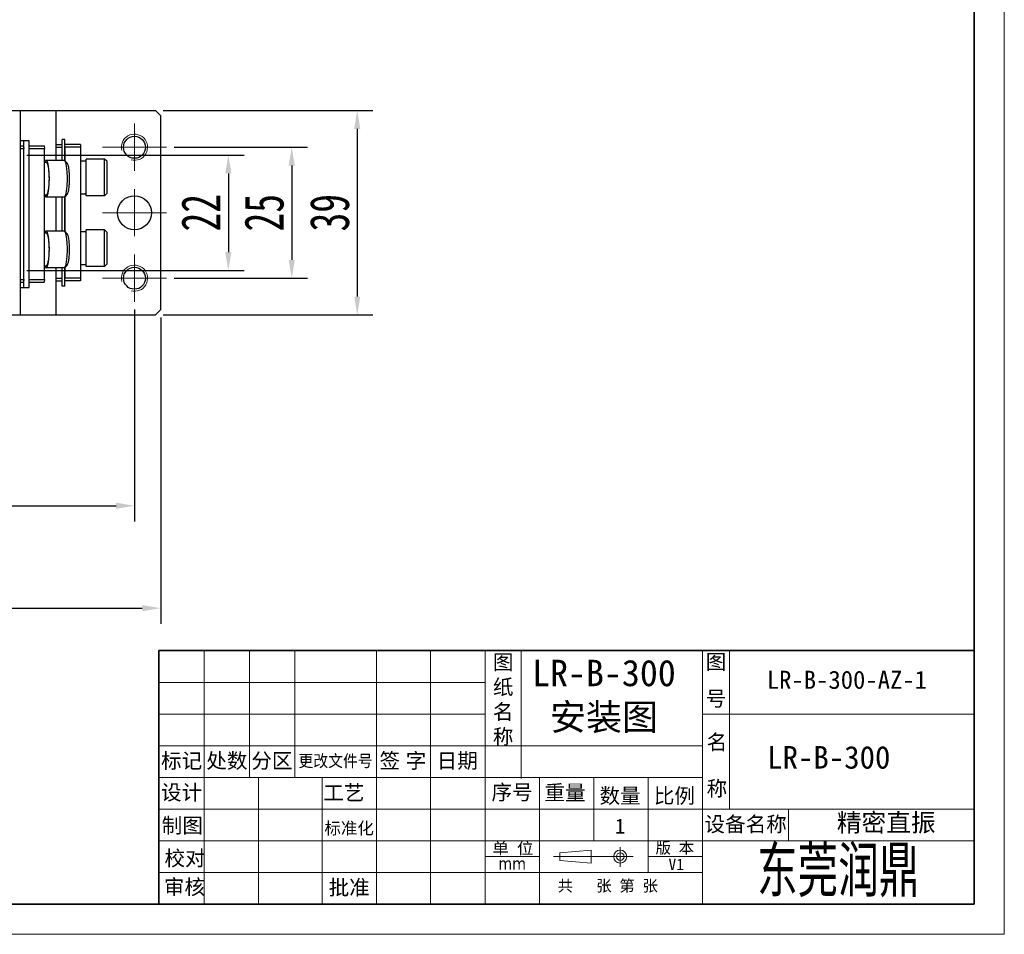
# Model space of a CAD drawing. Header units: millimetres. Extents: x 15976 to 16460, y 4433 to 4775.
# Tile 3 of 4: x 16272 to 16460, y 4433 to 4607. Entities that reach past the tile are written whole.
import ezdxf

# ---------------------------------------------------------------- set-up
doc = ezdxf.new("R2010")
doc.units = ezdxf.units.MM
doc.linetypes.add('CENTER', pattern=[50.8, 31.75, -6.35, 6.35, -6.35])
for name, color, linetype, lineweight in [('中心线', 1, 'CENTER', 15), ('尺寸线', 5, 'Continuous', 18), ('粗实线', 3, 'Continuous', 35), ('细实线', 170, 'Continuous', 15)]:
    doc.layers.add(name, color=color, linetype=linetype, lineweight=lineweight)
doc.styles.get("Standard").update_dxf_attribs({"font": 'txt', "width": 0.7})
doc.styles.add('注释文本 (ISO)', font='tahoma.ttf')
doc.dimstyles.new('2.5', dxfattribs={"dimtxt": 7.5, "dimasz": 3.5, "dimexe": 3, "dimexo": 1.5, "dimgap": 1.5, "dimtad": 1, "dimtoh": 1, "dimdec": 1, "dimzin": 9, "dimdsep": 46, "dimtxsty": 'Standard', "dimcen": 7.5, "dimadec": 0, "dimazin": 2, "dimtm": 1e-09, "dimtfac": 0.8, "dimtdec": 1, "dimtmove": 0, "dimatfit": 3, "dimfxl": 0.6, "dimarcsym": 0})

# ---------------------------------------------------------------- blocks, each defined once
blk = doc.blocks.new('*D57')
at = {"layer": 'Defpoints', "color": 0}
for p in [(16138.71, 4552.09), (16298.71, 4552.09), (16298.71, 4495.11)]:
    blk.add_point(p, dxfattribs=at)
at = {"layer": '尺寸线', "color": 0, "lineweight": -2}
for p, q in [((16138.71, 4550.59), (16138.71, 4492.11)), ((16298.71, 4550.59), (16298.71, 4492.11)), ((16142.21, 4495.11), (16295.21, 4495.11))]:
    blk.add_line(p, q, dxfattribs=at)
at = {"layer": '尺寸线', "color": 0}
for points in [[(16142.21, 4495.7), (16142.21, 4494.53), (16138.71, 4495.11)], [(16295.21, 4495.7), (16295.21, 4494.53), (16298.71, 4495.11)]]:
    blk.add_solid(points, dxfattribs=at)
at = {"layer": '尺寸线', "color": 0, "insert": (16218.71, 4500.36), "char_height": 7.5, "attachment_point": 5}
blk.add_mtext('160', dxfattribs=at)
blk = doc.blocks.new('*D58')
at = {"layer": 'Defpoints', "color": 0}
for p in [(16143.71, 4553.59), (16293.71, 4553.59), (16293.71, 4514.66)]:
    blk.add_point(p, dxfattribs=at)
at = {"layer": '尺寸线', "color": 0, "lineweight": -2}
for p, q in [((16143.71, 4552.09), (16143.71, 4511.66)), ((16293.71, 4552.09), (16293.71, 4511.66)), ((16147.21, 4514.66), (16290.21, 4514.66))]:
    blk.add_line(p, q, dxfattribs=at)
at = {"layer": '尺寸线', "color": 0}
for points in [[(16147.21, 4515.24), (16147.21, 4514.08), (16143.71, 4514.66)], [(16290.21, 4515.24), (16290.21, 4514.08), (16293.71, 4514.66)]]:
    blk.add_solid(points, dxfattribs=at)
at = {"layer": '尺寸线', "color": 0, "insert": (16218.71, 4519.91), "char_height": 7.5, "attachment_point": 5}
blk.add_mtext('150', dxfattribs=at)
blk = doc.blocks.new('*D63')
at = {"layer": 'Defpoints', "color": 0}
for p in [(16271.65, 4581.59), (16271.65, 4559.59), (16311.62, 4559.59)]:
    blk.add_point(p, dxfattribs=at)
at = {"layer": '尺寸线', "color": 0, "lineweight": -2}
for p, q in [((16273.15, 4581.59), (16314.62, 4581.59)), ((16311.62, 4578.09), (16311.62, 4563.09)), ((16273.15, 4559.59), (16314.62, 4559.59))]:
    blk.add_line(p, q, dxfattribs=at)
at = {"layer": '尺寸线', "color": 0}
for points in [[(16311.03, 4578.09), (16312.2, 4578.09), (16311.62, 4581.59)], [(16311.03, 4563.09), (16312.2, 4563.09), (16311.62, 4559.59)]]:
    blk.add_solid(points, dxfattribs=at)
at = {"layer": '尺寸线', "color": 0, "insert": (16306.37, 4570.59), "char_height": 7.5, "attachment_point": 5, "rotation": 90}
blk.add_mtext('22', dxfattribs=at)
blk = doc.blocks.new('*D64')
at = {"layer": 'Defpoints', "color": 0}
for p in [(16299.81, 4583.09), (16299.81, 4558.09), (16323.72, 4558.09)]:
    blk.add_point(p, dxfattribs=at)
at = {"layer": '尺寸线', "color": 0, "lineweight": -2}
for p, q in [((16301.31, 4583.09), (16326.72, 4583.09)), ((16323.72, 4579.59), (16323.72, 4561.59)), ((16301.31, 4558.09), (16326.72, 4558.09))]:
    blk.add_line(p, q, dxfattribs=at)
at = {"layer": '尺寸线', "color": 0}
for points in [[(16323.13, 4579.59), (16324.3, 4579.59), (16323.72, 4583.09)], [(16323.13, 4561.59), (16324.3, 4561.59), (16323.72, 4558.09)]]:
    blk.add_solid(points, dxfattribs=at)
at = {"layer": '尺寸线', "color": 0, "insert": (16318.47, 4570.59), "char_height": 7.5, "attachment_point": 5, "rotation": 90}
blk.add_mtext('25', dxfattribs=at)
blk = doc.blocks.new('*D65')
at = {"layer": 'Defpoints', "color": 0}
for p in [(16297.71, 4590.09), (16297.71, 4551.09), (16336.21, 4551.09)]:
    blk.add_point(p, dxfattribs=at)
at = {"layer": '尺寸线', "color": 0, "lineweight": -2}
for p, q in [((16299.21, 4590.09), (16339.21, 4590.09)), ((16336.21, 4586.59), (16336.21, 4554.59)), ((16299.21, 4551.09), (16339.21, 4551.09))]:
    blk.add_line(p, q, dxfattribs=at)
at = {"layer": '尺寸线', "color": 0}
for points in [[(16335.63, 4586.59), (16336.79, 4586.59), (16336.21, 4590.09)], [(16335.63, 4554.59), (16336.79, 4554.59), (16336.21, 4551.09)]]:
    blk.add_solid(points, dxfattribs=at)
at = {"layer": '尺寸线', "color": 0, "insert": (16330.96, 4570.59), "char_height": 7.5, "attachment_point": 5, "rotation": 90}
blk.add_mtext('39', dxfattribs=at)

msp = doc.modelspace()

# ---------------------------------------------------------------- linework, layer by layer
at = {"color": 7, "linetype": 'Continuous'}
for p, q in [((16139.71, 4590.09), (16297.71, 4590.09)), ((16271.98, 4551.09), (16271.98, 4590.09)), ((16278.71, 4590.09), (16278.71, 4580.59)), ((16298.71, 4589.09), (16297.71, 4590.09)), ((16298.71, 4552.09), (16298.71, 4589.09)), ((16273.6, 4584.34), (16271.98, 4584.34)), ((16272.62, 4556.34), (16272.62, 4584.34)), ((16273.6, 4556.34), (16273.6, 4584.34)), ((16278.71, 4583.59), (16279.91, 4583.59)), ((16280.41, 4584.59), (16279.91, 4584.59)), ((16279.91, 4580.59), (16279.91, 4584.59)), ((16280.41, 4580.54), (16280.41, 4584.59)), ((16283.41, 4583.59), (16280.41, 4583.59)), ((16283.41, 4583.59), (16283.41, 4557.59)), ((16271.98, 4583.34), (16272.53, 4583.34)), ((16271.98, 4582.84), (16272.62, 4582.84)), ((16272.53, 4583.34), (16272.62, 4582.84)), ((16272.62, 4557.84), (16272.62, 4582.84)), ((16273.6, 4583.34), (16276.47, 4583.34)), ((16273.6, 4582.84), (16276.56, 4582.84)), ((16273.6, 4557.84), (16273.6, 4582.84)), ((16276.47, 4583.34), (16276.56, 4582.84)), ((16276.56, 4557.84), (16276.56, 4582.84)), ((16278.71, 4583.09), (16279.91, 4583.09)), ((16279.91, 4580.59), (16279.91, 4583.09)), ((16283.41, 4583.09), (16280.41, 4583.09)), ((16280.41, 4583.09), (16280.41, 4580.54)), ((16276.56, 4580.24), (16276.86, 4580.24)), ((16280.31, 4580.59), (16276.86, 4580.59)), ((16280.89, 4580.04), (16280.41, 4580.54)), ((16283.41, 4580.49), (16284.51, 4580.49)), ((16288.01, 4580.84), (16284.51, 4580.84)), ((16284.51, 4573.84), (16284.51, 4580.84)), ((16288.51, 4580.34), (16288.01, 4580.84)), ((16288.01, 4573.84), (16288.01, 4580.84)), ((16288.51, 4574.34), (16288.51, 4580.34)), ((16280.89, 4574.14), (16280.41, 4573.65)), ((16284.09, 4574.19), (16284.51, 4574.19)), ((16288.51, 4574.34), (16288.01, 4573.84)), ((16276.56, 4573.94), (16276.86, 4573.94)), ((16276.88, 4573.94), (16276.86, 4573.94)), ((16280.31, 4573.59), (16276.86, 4573.59)), ((16276.88, 4573.99), (16276.88, 4573.94)), ((16278.71, 4573.59), (16278.71, 4567.09)), ((16279.91, 4567.09), (16279.91, 4573.59)), ((16279.91, 4567.09), (16279.91, 4573.59)), ((16280.41, 4573.65), (16280.41, 4567.04)), ((16280.41, 4567.04), (16280.41, 4573.65)), ((16288.01, 4573.84), (16284.51, 4573.84)), ((16276.56, 4566.74), (16276.86, 4566.74)), ((16280.31, 4567.09), (16276.86, 4567.09)), ((16280.89, 4566.54), (16280.41, 4567.04)), ((16283.41, 4566.99), (16284.51, 4566.99)), ((16288.01, 4567.34), (16284.51, 4567.34)), ((16284.51, 4560.34), (16284.51, 4567.34)), ((16288.51, 4566.84), (16288.01, 4567.34)), ((16288.01, 4560.34), (16288.01, 4567.34)), ((16288.51, 4560.84), (16288.51, 4566.84)), ((16276.56, 4560.44), (16276.86, 4560.44)), ((16276.88, 4560.44), (16276.86, 4560.44)), ((16280.31, 4560.09), (16276.86, 4560.09)), ((16276.88, 4560.49), (16276.88, 4560.44)), ((16278.71, 4560.09), (16278.71, 4551.09)), ((16279.91, 4556.59), (16279.91, 4560.09)), ((16279.91, 4558.09), (16279.91, 4560.09)), ((16280.89, 4560.64), (16280.41, 4560.15)), ((16280.41, 4560.15), (16280.41, 4558.09)), ((16280.41, 4556.59), (16280.41, 4560.15)), ((16284.09, 4560.69), (16284.51, 4560.69)), ((16288.01, 4560.34), (16284.51, 4560.34)), ((16288.51, 4560.84), (16288.01, 4560.34)), ((16271.98, 4557.84), (16272.62, 4557.84)), ((16271.98, 4557.34), (16272.53, 4557.34)), ((16272.62, 4557.84), (16272.53, 4557.34)), ((16273.6, 4557.84), (16276.56, 4557.84)), ((16273.6, 4557.34), (16276.47, 4557.34)), ((16276.56, 4557.84), (16276.47, 4557.34)), ((16278.71, 4558.09), (16279.91, 4558.09)), ((16278.71, 4557.59), (16279.91, 4557.59)), ((16283.41, 4558.09), (16280.41, 4558.09)), ((16283.41, 4557.59), (16280.41, 4557.59)), ((16271.98, 4556.34), (16273.6, 4556.34)), ((16280.41, 4556.59), (16279.91, 4556.59)), ((16297.71, 4551.09), (16298.71, 4552.09)), ((16139.71, 4551.09), (16297.71, 4551.09))]:
    msp.add_line(p, q, dxfattribs=at)
for centre, radius in [((16293.71, 4583.09), 2.1), ((16293.71, 4570.59), 3.25), ((16293.71, 4558.09), 2.1)]:
    msp.add_circle(centre, radius, dxfattribs=at)
for centre, major_axis, ratio, start_param, end_param in [((16282.74, 4577.34), (9.69, 0), 0.32492, -1.500898, -1.386449), ((16284.09, 4577.34), (9.69, 0), 0.32492, 4.642491, 4.756026), ((16275.11, 4577.09), (10.09, 0), 0.312054, 4.856354, 4.896737), ((16276.44, 4577.09), (10.09, 0), 0.312054, -1.559442, -1.52716), ((16275.11, 4563.59), (10.09, 0), 0.312054, 4.856354, 4.896737), ((16276.44, 4563.59), (10.09, 0), 0.312054, -1.559442, -1.52716), ((16282.74, 4563.84), (9.69, 0), 0.32492, -1.500898, -1.386449), ((16284.09, 4563.84), (9.69, 0), 0.32492, 4.642491, 4.756026)]:
    msp.add_ellipse(centre, major_axis=major_axis, ratio=ratio, start_param=start_param, end_param=end_param, dxfattribs=at)
for points, start_tangent, end_tangent in [([(16276.86, 4580.59), (16276.79, 4580.57), (16276.76, 4580.54), (16276.72, 4580.5), (16276.66, 4580.4), (16276.6, 4580.25)], (-1, -0.000138), (-0.340902, -0.940099)), ([(16277.47, 4577.09), (16277.45, 4577.77), (16277.42, 4578.43), (16277.36, 4579.04), (16277.29, 4579.57), (16277.24, 4579.8), (16277.2, 4580), (16277.15, 4580.18), (16277.09, 4580.33), (16277.04, 4580.44), (16276.98, 4580.52), (16276.92, 4580.57), (16276.86, 4580.59)], (0, 1), (-1, -0.000138)), ([(16276.86, 4580.24), (16276.89, 4580.24), (16276.91, 4580.23), (16276.94, 4580.21), (16276.97, 4580.18), (16277.02, 4580.11), (16277.07, 4580), (16277.12, 4579.87), (16277.16, 4579.71), (16277.21, 4579.53), (16277.25, 4579.32), (16277.31, 4578.84), (16277.36, 4578.3), (16277.4, 4577.71), (16277.41, 4577.09)], (1, -0.00011), (0, -1)), ([(16280.41, 4580.54), (16280.36, 4580.58), (16280.31, 4580.59)], (-0.695972, 0.718069), (-1, 0)), ([(16280.91, 4577.09), (16280.88, 4578.29), (16280.83, 4578.84), (16280.77, 4579.34), (16280.7, 4579.77), (16280.61, 4580.12), (16280.56, 4580.26), (16280.51, 4580.38), (16280.46, 4580.47), (16280.41, 4580.54)], (0, 1), (-0.695972, 0.718069)), ([(16281.32, 4577.09), (16281.29, 4578.12), (16281.25, 4578.59), (16281.2, 4579.02), (16281.13, 4579.39), (16281.06, 4579.69), (16280.98, 4579.91), (16280.93, 4579.99), (16280.89, 4580.04)], (0, 1), (-0.696083, 0.717961)), ([(16276.86, 4573.59), (16276.92, 4573.61), (16276.98, 4573.66), (16277.04, 4573.74), (16277.09, 4573.86), (16277.15, 4574.01), (16277.2, 4574.18), (16277.24, 4574.39), (16277.29, 4574.62), (16277.36, 4575.15), (16277.42, 4575.75), (16277.45, 4576.41), (16277.47, 4577.09)], (1, 0.000138), (0, 1)), ([(16277.41, 4577.09), (16277.37, 4576.02), (16277.33, 4575.53), (16277.28, 4575.08), (16277.21, 4574.69), (16277.14, 4574.38), (16277.09, 4574.25), (16277.05, 4574.14), (16277.01, 4574.06), (16276.96, 4574)], (0, -1), (-0.681509, -0.73181)), ([(16280.41, 4573.65), (16280.46, 4573.71), (16280.51, 4573.81), (16280.56, 4573.92), (16280.61, 4574.06), (16280.7, 4574.41), (16280.77, 4574.85), (16280.83, 4575.34), (16280.88, 4575.9), (16280.91, 4577.09)], (0.695972, 0.718069), (0, 1)), ([(16280.89, 4574.14), (16280.93, 4574.2), (16280.98, 4574.28), (16281.06, 4574.5), (16281.13, 4574.8), (16281.2, 4575.17), (16281.25, 4575.59), (16281.29, 4576.07), (16281.32, 4577.09)], (0.696083, 0.717961), (0, 1)), ([(16276.6, 4573.93), (16276.66, 4573.79), (16276.72, 4573.68), (16276.76, 4573.64), (16276.79, 4573.61), (16276.86, 4573.59)], (0.34113, -0.940016), (1, 0.000138)), ([(16280.31, 4573.59), (16280.36, 4573.61), (16280.41, 4573.65)], (1, 0), (0.695972, 0.718069)), ([(16276.86, 4567.09), (16276.79, 4567.07), (16276.76, 4567.04), (16276.72, 4567), (16276.66, 4566.9), (16276.6, 4566.75)], (-1, -0.000138), (-0.340902, -0.940099)), ([(16277.47, 4563.59), (16277.45, 4564.27), (16277.42, 4564.93), (16277.36, 4565.54), (16277.29, 4566.07), (16277.24, 4566.3), (16277.2, 4566.5), (16277.15, 4566.68), (16277.09, 4566.83), (16277.04, 4566.94), (16276.98, 4567.02), (16276.92, 4567.07), (16276.86, 4567.09)], (0, 1), (-1, -0.000138)), ([(16276.86, 4566.74), (16276.89, 4566.74), (16276.91, 4566.73), (16276.94, 4566.71), (16276.97, 4566.68), (16277.02, 4566.61), (16277.07, 4566.5), (16277.12, 4566.37), (16277.16, 4566.21), (16277.21, 4566.03), (16277.25, 4565.82), (16277.31, 4565.34), (16277.36, 4564.8), (16277.4, 4564.21), (16277.41, 4563.59)], (1, -0.00011), (0, -1)), ([(16280.41, 4567.04), (16280.36, 4567.08), (16280.31, 4567.09)], (-0.695972, 0.718069), (-1, 0)), ([(16280.91, 4563.59), (16280.88, 4564.79), (16280.83, 4565.34), (16280.77, 4565.84), (16280.7, 4566.27), (16280.61, 4566.62), (16280.56, 4566.76), (16280.51, 4566.88), (16280.46, 4566.97), (16280.41, 4567.04)], (0, 1), (-0.695972, 0.718069)), ([(16281.32, 4563.59), (16281.29, 4564.62), (16281.25, 4565.09), (16281.2, 4565.52), (16281.13, 4565.89), (16281.06, 4566.19), (16280.98, 4566.41), (16280.93, 4566.49), (16280.89, 4566.54)], (0, 1), (-0.696083, 0.717961)), ([(16276.86, 4560.09), (16276.92, 4560.11), (16276.98, 4560.16), (16277.04, 4560.24), (16277.09, 4560.36), (16277.15, 4560.51), (16277.2, 4560.68), (16277.24, 4560.89), (16277.29, 4561.12), (16277.36, 4561.65), (16277.42, 4562.25), (16277.45, 4562.91), (16277.47, 4563.59)], (1, 0.000138), (0, 1)), ([(16277.41, 4563.59), (16277.37, 4562.52), (16277.33, 4562.03), (16277.28, 4561.58), (16277.21, 4561.19), (16277.14, 4560.88), (16277.09, 4560.75), (16277.05, 4560.64), (16277.01, 4560.56), (16276.96, 4560.5)], (0, -1), (-0.681509, -0.73181)), ([(16280.41, 4560.15), (16280.46, 4560.21), (16280.51, 4560.31), (16280.56, 4560.42), (16280.61, 4560.56), (16280.7, 4560.91), (16280.77, 4561.35), (16280.83, 4561.84), (16280.88, 4562.4), (16280.91, 4563.59)], (0.695972, 0.718069), (0, 1)), ([(16280.89, 4560.64), (16280.93, 4560.7), (16280.98, 4560.78), (16281.06, 4561), (16281.13, 4561.3), (16281.2, 4561.67), (16281.25, 4562.09), (16281.29, 4562.57), (16281.32, 4563.59)], (0.696083, 0.717961), (0, 1)), ([(16276.6, 4560.43), (16276.66, 4560.29), (16276.72, 4560.18), (16276.76, 4560.14), (16276.79, 4560.11), (16276.86, 4560.09)], (0.34113, -0.940016), (1, 0.000138)), ([(16280.31, 4560.09), (16280.36, 4560.11), (16280.41, 4560.15)], (1, 0), (0.695972, 0.718069))]:
    msp.add_spline(points, degree=3, dxfattribs=dict(at, start_tangent=start_tangent, end_tangent=end_tangent))
at = {"layer": '中心线', "linetype": 'CENTER'}
for p, q in [((16293.71, 4578.59), (16293.71, 4587.59)), ((16287.61, 4583.09), (16299.81, 4583.09)), ((16293.71, 4566.09), (16293.71, 4575.09)), ((16287.61, 4570.59), (16299.81, 4570.59)), ((16293.71, 4553.59), (16293.71, 4562.59)), ((16287.61, 4558.09), (16299.81, 4558.09))]:
    msp.add_line(p, q, dxfattribs=at)
at = {"layer": '尺寸线'}
for p, q in [((16298.38, 4487), (16453.9, 4487)), ((16307.02, 4462.81), (16307.02, 4487)), ((16315.66, 4462.81), (16315.66, 4487)), ((16324.3, 4462.81), (16324.3, 4487)), ((16339.86, 4462.81), (16339.86, 4487)), ((16350.22, 4462.81), (16350.22, 4487)), ((16360.59, 4487), (16360.59, 4438.62)), ((16360.59, 4487), (16360.59, 4468.86)), ((16367.5, 4462.57), (16367.5, 4487)), ((16402.06, 4487), (16402.06, 4438.62)), ((16407.25, 4487), (16407.25, 4456.76)), ((16298.38, 4480.95), (16360.59, 4480.95)), ((16298.38, 4474.91), (16360.59, 4474.91)), ((16402.06, 4474.91), (16453.9, 4474.91)), ((16298.38, 4468.86), (16360.59, 4468.86)), ((16360.59, 4468.86), (16402.06, 4468.86)), ((16298.38, 4462.81), (16360.59, 4462.81)), ((16307.02, 4438.62), (16307.02, 4462.81)), ((16317.39, 4438.62), (16317.39, 4462.81)), ((16329.49, 4438.62), (16329.49, 4462.81)), ((16339.86, 4438.62), (16339.86, 4462.81)), ((16350.22, 4438.62), (16350.22, 4462.81)), ((16360.59, 4462.81), (16402.06, 4462.81)), ((16370.96, 4462.81), (16370.96, 4438.62)), ((16381.33, 4462.81), (16381.33, 4450.71)), ((16391.7, 4462.81), (16391.7, 4444.67)), ((16298.38, 4456.76), (16360.59, 4456.76)), ((16360.59, 4456.76), (16402.06, 4456.76)), ((16402.06, 4456.76), (16453.9, 4456.76)), ((16418.48, 4456.76), (16418.48, 4450.71)), ((16298.38, 4450.71), (16360.59, 4450.71)), ((16360.59, 4450.71), (16402.06, 4450.71)), ((16402.06, 4450.71), (16453.9, 4450.71)), ((16374.86, 4448.42), (16380.85, 4448.93)), ((16374.86, 4448.42), (16374.86, 4446.96)), ((16380.85, 4448.93), (16380.85, 4446.45)), ((16386.38, 4445.77), (16386.38, 4449.48)), ((16360.59, 4447.69), (16370.96, 4447.69)), ((16373.68, 4447.69), (16388.86, 4447.69)), ((16386.38, 4447.69), (16374.86, 4447.69)), ((16380.85, 4446.45), (16374.86, 4446.96)), ((16386.22, 4446.98), (16386.38, 4446.96)), ((16386.38, 4447.69), (16386.38, 4445.77)), ((16391.7, 4447.69), (16402.06, 4447.69)), ((16298.38, 4444.67), (16360.59, 4444.67)), ((16360.59, 4444.67), (16402.06, 4444.67))]:
    msp.add_line(p, q, dxfattribs=at)
for radius in [1.24, 0.73]:
    msp.add_circle((16386.38, 4447.69), radius, dxfattribs=at)
at = {"layer": '粗实线'}
for p, q in [((16453.9, 4438.62), (16453.9, 4769.24)), ((16298.38, 4438.62), (16298.38, 4487)), ((16453.9, 4487), (16298.38, 4487)), ((16453.9, 4487), (16453.9, 4438.62)), ((16004.62, 4438.62), (16453.9, 4438.62)), ((16453.9, 4438.62), (16298.38, 4438.62)), ((16324.28, 4438.62), (16453.88, 4438.62))]:
    msp.add_line(p, q, dxfattribs=at)
at = {"layer": '细实线'}
for p, q in [((16459.66, 4432.86), (16459.66, 4775)), ((15975.82, 4432.86), (16459.66, 4432.86))]:
    msp.add_line(p, q, dxfattribs=at)
at = {"layer": '细实线', "linetype": 'Continuous'}
for centre in [(16293.71, 4583.09), (16293.71, 4558.09)]:
    msp.add_arc(centre, 2.5, 255, 195, dxfattribs=at)

# ---------------------------------------------------------------- texts
at = {"layer": '尺寸线', "attachment_point": 5, "line_spacing_factor": 0.987884, "style": '注释文本 (ISO)'}
for s, insert, char_height in [('{\\fSimSun|b0|i0|c134|p2;图\\P纸\\P名\\P称}', (16364.05, 4477.54), 2.88), ('{\\fSimSun|b0|i0|c134|p2;\\H1.3333x;重量\\fTahoma|b0|i0|c134|p34;\\P }', (16375.85, 4457.43), 2.16)]:
    msp.add_mtext(s, dxfattribs=dict(at, insert=insert, char_height=char_height))
at = {"layer": '尺寸线', "style": '注释文本 (ISO)'}
for s, insert, char_height, width, attachment_point in [('{\\fSimSun|b0|i0|c134|p2;LR-B-300\\P 安装图}', (16369.56, 4485.26), 5.04, 38.1652, 1), ('{\\fSimSun|b0|i0|c134|p2;LR-B-300-AZ\\fFangSong_GB2312|b0|i0|c134|p49;-1}', (16414.35, 4483.17), 3.456, 38.1652, 1), ('{\\fSimSun|b0|i0|c134|p2;LR-B-300}', (16414.42, 4468.8), 4.32, 38.1652, 1), ('{\\fSimSun|b0|i0|c134|p2;序号}', (16365.76, 4459.82), 2.88, 10.4893, 5), ('{\\fSimSun|b0|i0|c134|p2;\\H1.3333x;数量}', (16386.36, 4459.14), 2.16, 12.5736, 5), ('{\\fSimSun|b0|i0|c134|p2;比例}', (16396.73, 4459.14), 2.88, 12.5736, 5), ('{\\fSimSun|b0|i0|c134|p2;精密直振}', (16427.71, 4455.92), 3.456, 38.1652, 1), ('{\\fSimSun|b0|i0|c134|p2;\\H1.0667x;标准化\\H0.9375x; }', (16329.95, 4452.98), 2.16, 13.2183, 4), ('{\\fSimSun|b0|i0|c134|p2;\\H1.3333x;1}', (16386.36, 4453.5), 2.16, 12.5736, 5), ('{\\fSimSun|b0|i0|c134|p2;设备名称}', (16410.31, 4453.72), 2.88, 16.4545, 5), ('{\\fSimSun|b0|i0|c134|p2;单 位}', (16365.91, 4449.18), 2.304, 14.5753, 5), ('{\\fSimSun|b0|i0|c134|p2;版 本}', (16396.81, 4449.24), 2.16, 13.5906, 5), ('mm', (16365.77, 4446.38), 2.304, 10.4257, 5), ('{\\fSimSun|b0|i0|c134|p2;V1}', (16397.07, 4446.21), 2.16, 13.5906, 5), ('{\\fSimSun|b0|i0|c134|p2;共   张 第 张}', (16374.44, 4442), 2.16, 23.5891, 4)]:
    msp.add_mtext(s, dxfattribs=dict(at, insert=insert, char_height=char_height, width=width, attachment_point=attachment_point))
at = {"layer": '尺寸线', "attachment_point": 5, "style": '注释文本 (ISO)'}
for s, insert, char_height, width, line_spacing_factor in [('{\\fSimSun|b0|i0|c134|p2;\\H0.95238x;图\\P\\fTahoma|b0|i0|c134|p34;  \\P\\fSimSun|b0|i0|c134|p2;号\\H1.1393x; \\H0.78998x;\\P\\fTahoma|b0|i0|c134|p34;\\H1.1667x; \\H1.2927x; }', (16404.65, 4478.95), 3.024, 5.1575, 0.730154), ('{\\fSimSun|b0|i0|c134|p2;名}\\P \\P{\\fSimSun|b0|i0|c134|p2;称}', (16404.84, 4464.96), 2.88, 5.0166, 0.922124)]:
    msp.add_mtext(s, dxfattribs=dict(at, insert=insert, char_height=char_height, width=width, line_spacing_factor=line_spacing_factor))
at = {"layer": '尺寸线', "style": '注释文本 (ISO)'}
for s, insert, char_height, attachment_point in [('{\\fSimSun|b0|i0|c134|p2;标记}', (16302.7, 4465.83), 2.88, 5), ('{\\fSimSun|b0|i0|c134|p2;处数}', (16311.34, 4465.83), 2.88, 5), ('{\\fSimSun|b0|i0|c134|p2;分区}', (16319.94, 4465.83), 2.88, 5), ('{\\fSimSun|b0|i0|c134|p2;\\W0.9;更改文件号}', (16332.08, 4465.83), 2.304, 5), ('{\\fSimSun|b0|i0|c134|p2;签} {\\fSimSun|b0|i0|c134|p2;字}', (16344.92, 4465.84), 2.88, 5), ('{\\fSimSun|b0|i0|c134|p2;日期}', (16355.29, 4465.84), 2.88, 5), ('{\\fSimSun|b0|i0|c134|p2;设计}', (16302.7, 4459.79), 2.88, 5), ('{\\fSimSun|b0|i0|c134|p2;工艺}', (16333.66, 4459.79), 2.88, 5), ('{\\fSimSun|b0|i0|c134|p2;制图}', (16298.91, 4455.08), 2.88, 1), ('{\\fSimSun|b0|i0|c134|p2;校对}', (16299.44, 4448.82), 2.88, 1), ('{\\fSimSun|b0|i0|c134|p2;审核}', (16299.32, 4443.34), 2.88, 1), ('{\\fSimSun|b0|i0|c134|p2;\\H1.3333x;批准}', (16334.67, 4441.64), 2.16, 5)]:
    msp.add_mtext(s, dxfattribs=dict(at, insert=insert, char_height=char_height, attachment_point=attachment_point))
at = {"layer": '尺寸线', "insert": (16427.97, 4444.67), "char_height": 8.5, "width": 51.8218, "attachment_point": 5}
msp.add_mtext('东莞润鼎', dxfattribs=at)

# ---------------------------------------------------------------- dimensions: what is measured, and where the dimension line sits
at = {"layer": '尺寸线'}
for base, p1, p2, picture, middle in [((16336.21, 4551.09), (16297.71, 4590.09), (16297.71, 4551.09), '*D65', (16330.96, 4570.59)), ((16323.72, 4558.09), (16299.81, 4583.09), (16299.81, 4558.09), '*D64', (16318.47, 4570.59)), ((16311.62, 4559.59), (16271.65, 4581.59), (16271.65, 4559.59), '*D63', (16306.37, 4570.59))]:
    dim = msp.add_linear_dim(base=base, p1=p1, p2=p2, angle=90, dimstyle='2.5', dxfattribs=at)
    dim.commit()
    dim.dimension.update_dxf_attribs({"geometry": picture, "text_midpoint": middle})
for base, p1, p2, picture, middle in [((16293.71, 4514.66), (16143.71, 4553.59), (16293.71, 4553.59), '*D58', (16218.71, 4519.91)), ((16298.71, 4495.11), (16138.71, 4552.09), (16298.71, 4552.09), '*D57', (16218.71, 4500.36))]:
    dim = msp.add_linear_dim(base=base, p1=p1, p2=p2, dimstyle='2.5', dxfattribs=at)
    dim.commit()
    dim.dimension.update_dxf_attribs({"geometry": picture, "text_midpoint": middle})

doc.saveas('drawing.dxf')
